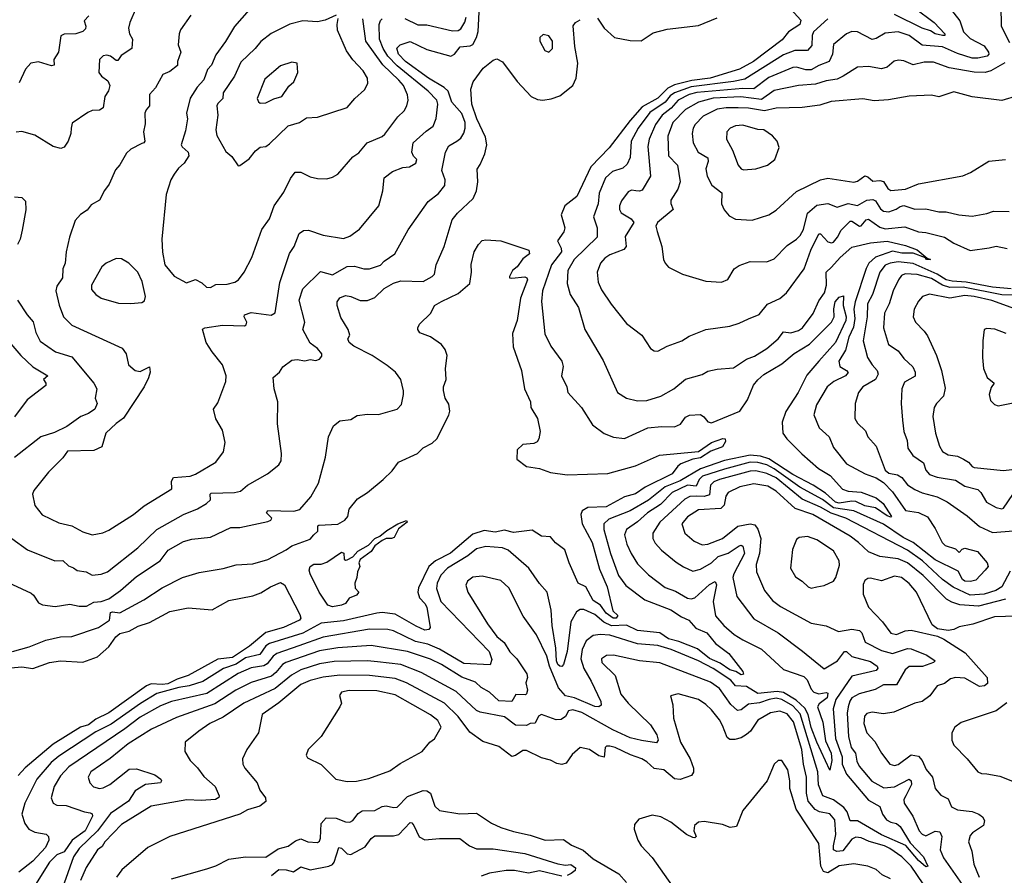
# Model space of a CAD drawing. Extents: x 1552294 to 1694791, y 811929 to 917222.
# Tile 251 of 256: x 1605784 to 1611109, y 885195 to 889821. Entities that reach past the tile are written whole.
import ezdxf

# ---------------------------------------------------------------- set-up
doc = ezdxf.new("R2010")
doc.units = 0

msp = doc.modelspace()

# ---------------------------------------------------------------- linework, layer by layer
at = {"layer": '0CON10XD'}
for points in [[(1609881.2, 889961.2), (1610007.5, 889817.5), (1610002.9, 889795), (1609941.5, 889755), (1609907.7, 889712.3), (1609752.5, 889595), (1609676.9, 889553.1), (1609517.3, 889505), (1609418.5, 889491.5), (1609325, 889467.8), (1609289.2, 889450.8), (1609235, 889396.4), (1609151.1, 889348.9), (1609085.2, 889275), (1608972.1, 889127.9), (1608872.5, 889025), (1608796.4, 888865), (1608731.5, 888815), (1608712, 888765), (1608727.3, 888715), (1608731.2, 888695), (1608726.9, 888673.1), (1608692.9, 888625), (1608711.8, 888585), (1608713.3, 888565), (1608660.6, 888495), (1608611.8, 888355), (1608606.4, 888296.4), (1608623, 888123), (1608655.7, 888055), (1608715.7, 887975), (1608722.2, 887945), (1608713.1, 887895), (1608743.3, 887835), (1608748.6, 887805), (1608822.2, 887725), (1608880.8, 887630.8), (1608945, 887584.4), (1608995, 887563.1), (1609055, 887556.7), (1609181.2, 887615), (1609255, 887622.3), (1609325, 887618.9), (1609356.8, 887633.2), (1609385, 887671.4), (1609407, 887683), (1609465.5, 887685.5), (1609484.5, 887674.5), (1609505, 887646), (1609525, 887641.9), (1609678.5, 887705), (1609719.3, 887765), (1609752.8, 887845), (1609775, 887873.8), (1609808.3, 887901.7), (1609905, 887961), (1609973, 888017), (1610055, 888065.7), (1610173.8, 888185), (1610188.8, 888215), (1610187, 888257), (1610193.3, 888295), (1610215, 888320), (1610238.3, 888328.3), (1610237.7, 888275), (1610254.4, 888215), (1610252.3, 888195), (1610195.8, 888075), (1610105.2, 887975), (1610041.1, 887898.9), (1609994.6, 887805), (1609927, 887703), (1609907.2, 887645), (1609911.1, 887585), (1609932.9, 887555), (1610013.2, 887473.2), (1610104.7, 887395), (1610167.3, 887357.3), (1610233, 887283), (1610265, 887271.1), (1610335, 887266.5), (1610415, 887236.1), (1610453.1, 887205), (1610498.6, 887135), (1610495, 887131.4), (1610475, 887138.5), (1610412.4, 887182.4), (1610355, 887193.1), (1610305, 887215.2), (1610285, 887217.4), (1610215, 887207.1), (1610195, 887212.3), (1610140.9, 887260.9), (1610075, 887304.9), (1609965, 887361.1), (1609835, 887447.3), (1609790.4, 887460.4), (1609735, 887466.3), (1609595, 887438), (1609465, 887392.9), (1609355, 887328.4), (1609275.2, 887295), (1609185, 887223.3), (1609084.6, 887165.4), (1608969.3, 887120.7), (1608943.4, 887095), (1608942.8, 887065), (1608978.4, 886935), (1609023.1, 886815), (1609062.4, 886762.4), (1609165.5, 886685), (1609305, 886630), (1609362.1, 886592.1), (1609403.5, 886573.5), (1609441.3, 886531.3), (1609500, 886505), (1609547.7, 886447.7), (1609619.5, 886395), (1609695, 886297.5), (1609697.4, 886282.6), (1609685, 886279.5), (1609657.3, 886297.3), (1609624.3, 886305), (1609572.1, 886342.1), (1609515, 886367.7), (1609449.8, 886419.8), (1609348.9, 886458.9), (1609292.9, 886472.9), (1609245, 886505.8), (1609125, 886517.7), (1609065, 886546.7), (1608985, 886543.2), (1608943.4, 886563.4), (1608895, 886605.2), (1608835, 886631.8), (1608815, 886631.5), (1608795, 886619.1), (1608765.2, 886564.8), (1608743.8, 886405), (1608724.8, 886335.2), (1608715.6, 886324.4), (1608705, 886325.7), (1608693.6, 886335), (1608686.2, 886355), (1608683.7, 886423.7), (1608664.2, 886545.8), (1608658.5, 886628.5), (1608635.6, 886725), (1608595, 886772), (1608537.1, 886855), (1608425, 886953.1), (1608395, 886965.3), (1608305, 886971.8), (1608255, 886959.6), (1608207.7, 886922.3), (1608096.8, 886855), (1608062, 886818), (1608041.6, 886775), (1608037.8, 886745), (1608061.6, 886675), (1608322.3, 886405), (1608337.7, 886362.3), (1608327.5, 886332.5), (1608185, 886340), (1608055, 886418.1), (1607991.5, 886445), (1607925, 886459.5), (1607805, 886516.9), (1607775, 886523.5), (1607675, 886525.2), (1607425, 886483), (1607294.2, 886435.8)], [(1605742, 887015), (1605826.2, 886955), (1605974.6, 886894.6), (1606016.2, 886896.2), (1606047.9, 886867.9), (1606075, 886858.1), (1606095, 886842.2), (1606143.8, 886835), (1606175, 886816.9), (1606225, 886823.1), (1606258.1, 886835), (1606422.7, 886965), (1606526.1, 887063.9), (1606670, 887145), (1606745, 887176.4), (1606794.3, 887205), (1606815.8, 887225), (1606813.3, 887255), (1606819.1, 887260.9), (1606945.8, 887264.2), (1606978.4, 887271.6), (1607015, 887304.2), (1607123.6, 887366.4), (1607185.5, 887414.5), (1607198, 887435), (1607200, 887475), (1607178.1, 887635), (1607179.2, 887755), (1607159.2, 887825), (1607153.8, 887886.2), (1607188, 887915), (1607206.8, 887943.2), (1607255, 887979.5), (1607285, 887983.6), (1607325, 887976.7), (1607355, 887983.1), (1607385, 887977.9), (1607404.7, 887985.3), (1607417.5, 888002.5), (1607418.5, 888015), (1607395, 888042.5), (1607355, 888072.5), (1607315.7, 888145), (1607325.4, 888185), (1607295.6, 888305), (1607315.7, 888365), (1607410.8, 888459.2), (1607475, 888441.1), (1607555, 888486.1), (1607595, 888487.5), (1607645, 888473.3), (1607675, 888474.6), (1607735, 888492.9), (1607755.7, 888515), (1607812.7, 888555), (1607885.6, 888685), (1607992.3, 888837.7), (1608048.9, 888881.1), (1608083.3, 888925), (1608085.5, 888954.5), (1608067.2, 889005), (1608087.1, 889105), (1608105, 889139.1), (1608147.1, 889165), (1608169.1, 889180.9), (1608185, 889207.1), (1608193.5, 889235), (1608192.7, 889265), (1608175, 889313.1), (1608120.5, 889375), (1608100.2, 889435), (1608078.9, 889455), (1607995.2, 889505), (1607870.2, 889595), (1607833, 889635), (1607823.8, 889666.2), (1607841.2, 889685), (1607895, 889702.7), (1607985, 889659.3), (1608115, 889622.9), (1608134.4, 889635), (1608165.3, 889674.7), (1608220.3, 889679.7), (1608235, 889686.9), (1608255, 889724.4), (1608262.5, 889757.5), (1608271.3, 889895)], [(1606414.3, 889885.7), (1606378.6, 889805), (1606372.9, 889775), (1606377.1, 889745), (1606393.1, 889715), (1606391.1, 889665), (1606332.5, 889627.5), (1606315, 889600), (1606305, 889600), (1606275, 889624), (1606255, 889629.2), (1606234.3, 889625.7), (1606215.8, 889605), (1606212.2, 889535), (1606225.8, 889515), (1606259.9, 889489.9), (1606270.7, 889465), (1606264.6, 889435.4), (1606244.3, 889405), (1606235.8, 889345), (1606215, 889331.1), (1606175, 889329.2), (1606151.7, 889318.3), (1606068.3, 889261.7), (1606061.4, 889235), (1606061.1, 889205), (1606046.4, 889165), (1606025, 889131.4), (1606006.2, 889123.8), (1605964.7, 889134.7), (1605865, 889196.5), (1605795, 889215.5), (1605765, 889212.2)], [(1607065, 889919.2), (1606945.5, 889784.5), (1606897, 889703), (1606845, 889631.2), (1606820.6, 889575), (1606799.1, 889550.9), (1606780.4, 889495), (1606743.3, 889456.7), (1606705, 889396), (1606686.5, 889315), (1606690.6, 889285), (1606680.5, 889219.5), (1606657.9, 889145), (1606662.7, 889132.7), (1606695.2, 889105.2), (1606698.2, 889085), (1606672.9, 889045), (1606642.3, 889017.7), (1606618.5, 888985), (1606601.9, 888955), (1606575.7, 888875), (1606552.2, 888635), (1606555.7, 888564.3), (1606569.2, 888495), (1606618.8, 888435), (1606685, 888397.5), (1606735, 888416.2), (1606768.8, 888398.8), (1606793.9, 888373.9), (1606815, 888372.5)], [(1610796.5, 889906.5), (1610868.2, 889815), (1610887.3, 889755), (1610925, 889719.4), (1610999, 889679), (1611022.9, 889645), (1611025.4, 889635), (1611016.9, 889623.1), (1610965, 889612.1), (1610935, 889612.5), (1610855, 889638), (1610775, 889673.6), (1610665, 889683.2), (1610595, 889735.7), (1610535.3, 889754.7), (1610465, 889748.5), (1610415, 889718.8), (1610395, 889714.6), (1610315, 889755.4), (1610285, 889756.2), (1610255.3, 889744.7)], [(1610623.8, 889885), (1610728.8, 889805), (1610786.5, 889745), (1610786.7, 889735), (1610773.8, 889735), (1610735, 889744.5), (1610709.1, 889760.9), (1610664.5, 889774.5), (1610515, 889848.8)], [(1611090.8, 889895), (1611092.5, 889785), (1611136.7, 889696.8)], [(1605695, 886790), (1605845, 886720.8), (1605859.1, 886709.1), (1605885, 886668.8), (1605907, 886657), (1605975, 886648.5), (1606055, 886660.7), (1606105, 886650.3), (1606145, 886649.7), (1606185, 886671.2), (1606225, 886675.7), (1606265, 886689.6), (1606329.6, 886735), (1606415, 886810.4), (1606543.3, 886895), (1606587.5, 886952.5), (1606669.2, 886999.2), (1606715, 887011.8), (1606815, 887023.6), (1606925, 887075.6), (1606975, 887075.6), (1607125, 887107.5), (1607142, 887115), (1607148.1, 887125), (1607118.6, 887155), (1607125, 887167.3), (1607265.8, 887164.3), (1607298.2, 887171.8), (1607358.9, 887241.1), (1607399.5, 887315), (1607438.1, 887455), (1607453.8, 887565), (1607481.2, 887625), (1607515, 887651.2), (1607575, 887660), (1607608.3, 887681.7), (1607665, 887688.5), (1607725, 887686.7), (1607824.4, 887715.6), (1607849.1, 887740.9), (1607858.9, 887795), (1607859.5, 887815), (1607844.4, 887875), (1607816.9, 887915), (1607770.8, 887950.8), (1607690.8, 888005), (1607590, 888055), (1607566, 888075), (1607559.2, 888095), (1607568.6, 888115), (1607560, 888145), (1607520.1, 888210.1), (1607500.4, 888275), (1607500, 888295), (1607515, 888317.3), (1607545, 888329.6), (1607575, 888324.6), (1607625, 888301.8), (1607665, 888302.8), (1607705, 888319.4), (1607755, 888368.2), (1607805, 888396.8), (1607845, 888408.8), (1607965, 888405.6), (1608015, 888432), (1608027.5, 888445), (1608035.6, 888495), (1608079.6, 888595), (1608122, 888738), (1608151.6, 888775), (1608236.9, 888855), (1608253.9, 888895), (1608261.5, 888945), (1608257.8, 889012.2), (1608275, 889037.5), (1608298.5, 889095), (1608309.3, 889145), (1608302.2, 889185), (1608255.2, 889285), (1608229.4, 889365), (1608224.1, 889445), (1608236.5, 889485), (1608291, 889559), (1608345, 889602.1), (1608365, 889609.6), (1608395, 889593.5), (1608475, 889486.7), (1608550.6, 889405), (1608585, 889389.6), (1608613.6, 889386.4), (1608657.8, 889392.2), (1608705, 889410), (1608774.4, 889465), (1608792.5, 889505), (1608802.5, 889585), (1608786.4, 889676.4), (1608777.9, 889787.9), (1608789.1, 889805), (1608815, 889820.9)], [(1606158, 889842), (1606132.5, 889815), (1606141.9, 889785), (1606139.3, 889770.7), (1606125, 889757.5), (1606086.7, 889745), (1606025, 889741.9), (1606007, 889733), (1605994.2, 889645), (1605968.8, 889605), (1605970, 889575), (1605955, 889572), (1605885, 889592.9), (1605844.4, 889585.6), (1605815.8, 889554.2), (1605780.3, 889479.7)], [(1606710, 889845), (1606653.6, 889766.4), (1606645.6, 889745), (1606640.8, 889685), (1606654.5, 889645), (1606637.3, 889595), (1606636.9, 889573.1), (1606595, 889540.9), (1606557.1, 889525), (1606518, 889452), (1606485, 889416.2), (1606485.8, 889355), (1606467.2, 889332.8), (1606461.1, 889315), (1606462.5, 889257.5), (1606452.7, 889215), (1606460.6, 889165), (1606455.4, 889154.6), (1606445, 889151.1), (1606385, 889121.1), (1606360.5, 889099.5), (1606325, 889036.7), (1606301.7, 889008.3), (1606268.3, 888931.7), (1606241.9, 888898.1), (1606215, 888846), (1606170.9, 888819.1), (1606148.3, 888791.7), (1606113.2, 888766.8), (1606084, 888735), (1606053.5, 888645), (1606034.5, 888565), (1606028.9, 888505), (1606016.3, 888473.7), (1606014.5, 888425), (1605985, 888380.8), (1605980, 888355), (1605997.6, 888277.6), (1606020.5, 888215), (1606065, 888168.6), (1606338.8, 888045), (1606358.8, 888015), (1606372, 887955), (1606408, 887925), (1606435, 887918.5), (1606485, 887943.3), (1606488.9, 887915), (1606480.6, 887885), (1606456.5, 887835), (1606345, 887667.1), (1606305, 887638.2), (1606250.4, 887585), (1606227.9, 887512.1), (1606185, 887492.1), (1606042.5, 887487.5), (1606017.7, 887452.3), (1605938.9, 887375), (1605860, 887275), (1605853.1, 887255), (1605865, 887193.8), (1605905, 887144.4), (1605995, 887100.5), (1606065, 887084.4), (1606125, 887052.2), (1606175, 887035.6), (1606234.1, 887045.9), (1606265, 887060.8), (1606398.6, 887145), (1606456.8, 887193.2), (1606606.9, 887285), (1606604.7, 887325), (1606615.2, 887344.8), (1606705, 887352.4), (1606735, 887364.5), (1606845, 887429.4), (1606885.7, 887485), (1606894.4, 887535), (1606881.2, 887601.2), (1606845, 887663.3), (1606832, 887715), (1606855, 887750), (1606897.8, 887865), (1606900, 887895), (1606880.8, 887955), (1606823.8, 888025), (1606792.2, 888075), (1606772.5, 888147.5), (1606785, 888155.7), (1606880.4, 888169.6), (1607000, 888165), (1607008.6, 888171.4), (1607012.2, 888185), (1606998, 888215), (1607000, 888225), (1607035, 888237.7), (1607143.8, 888223.8), (1607164.6, 888235.4), (1607190.9, 888399.1), (1607243.7, 888556.3), (1607267.7, 888595), (1607295.5, 888664.5), (1607319.1, 888680.9), (1607345, 888682.2), (1607425, 888655.6), (1607535, 888637.5), (1607569.8, 888650.2), (1607622.4, 888687.6), (1607725.7, 888815), (1607747.5, 888895), (1607755.6, 888965), (1607799.4, 889000.6), (1607855, 889021.3), (1607891.2, 889025), (1607925.6, 889045), (1607931.4, 889065), (1607913.5, 889083.5), (1607905.3, 889105), (1607911.5, 889155), (1607981.2, 889218.8), (1608019.7, 889245), (1608036, 889286), (1608044.8, 889365), (1608039.7, 889385), (1607993.6, 889435), (1607825, 889571.6), (1607775, 889623.6), (1607749.7, 889665), (1607729.2, 889715), (1607728.6, 889795), (1607735, 889816.7), (1607745, 889826)], [(1606815, 888372.5), (1606845, 888390), (1606905, 888390.6), (1606948, 888402), (1606967.5, 888415), (1606998.6, 888455), (1607040, 888535), (1607094.1, 888685.9), (1607134.4, 888745), (1607160, 888815), (1607212.3, 888887.7), (1607247.5, 888962.5), (1607274.3, 888995.7), (1607305, 888995.8), (1607355, 888970.8), (1607395, 888962), (1607445, 888960), (1607475, 888968.8), (1607505, 888986), (1607585, 889078.8), (1607618.7, 889101.3), (1607663.8, 889155), (1607745, 889188.6), (1607758.8, 889201.2), (1607829.5, 889295), (1607862.3, 889327.7), (1607877.9, 889355), (1607884.6, 889385), (1607880.8, 889415), (1607859.7, 889465), (1607835, 889493.2), (1607747, 889577), (1607655.9, 889705), (1607640.4, 889825)], [(1607495, 889846), (1607435, 889818.1), (1607395, 889809.5), (1607315, 889815.4), (1607245, 889797.3), (1607143.6, 889746.4), (1607087.9, 889702.1), (1607057.3, 889665), (1606979.2, 889590.8), (1606944.7, 889515), (1606884.6, 889425), (1606882.5, 889395), (1606855, 889367.8), (1606850.7, 889355), (1606855.3, 889304.7), (1606844.1, 889225.9), (1606849.6, 889195), (1606898.9, 889108.9), (1606931.1, 889081.1), (1606965, 889030)], [(1606965, 889030), (1606975, 889032.5), (1607025, 889069.2), (1607058.8, 889111.2), (1607085, 889132.2), (1607115, 889136), (1607135, 889148.8), (1607235, 889247.3), (1607296.7, 889265), (1607335, 889290), (1607395, 889293.3), (1607554.4, 889345.6), (1607595.4, 889394.6), (1607648.5, 889441.5), (1607666.9, 889475), (1607664.3, 889505), (1607641.4, 889545), (1607585, 889604.3), (1607551.9, 889651.9), (1607502.5, 889765), (1607500.5, 889795), (1607506.7, 889826.7)], [(1607866.6, 889826.6), (1607937.6, 889792.4), (1607985, 889793.1), (1608125, 889761), (1608155, 889762), (1608168.8, 889771.2), (1608192, 889808), (1608199.1, 889835)], [(1610154.7, 889825), (1610077.2, 889755), (1610069.4, 889735), (1610067.9, 889682.1), (1610045.3, 889654.7), (1609976.2, 889655), (1609915, 889630.7), (1609705, 889498.9), (1609644.1, 889485.9), (1609415, 889457.4), (1609325, 889426.2), (1609300.8, 889409.2), (1609274.5, 889375), (1609191, 889319), (1609129.4, 889235), (1609091.6, 889165), (1609085.8, 889075), (1609069.8, 889040.2), (1609045, 889018.9), (1608989, 889001), (1608952.8, 888965), (1608917.4, 888882.6), (1608911.7, 888825), (1608887.1, 888755), (1608907.1, 888695), (1608906.7, 888645), (1608782.7, 888525), (1608748.2, 888465), (1608744.7, 888394.7), (1608760.9, 888335), (1608805.6, 888265), (1608840.8, 888145), (1608938.6, 887978.6), (1609016, 887805), (1609065, 887774.4), (1609125, 887759.5), (1609175, 887762.7), (1609252, 887785), (1609321.9, 887825), (1609385, 887876.7), (1609475, 887903.3), (1609505, 887920), (1609555, 887931.5), (1609645, 887939.1), (1609714.4, 887985.6), (1609758.2, 888001.8), (1609825, 888042.3), (1609885, 888094.5), (1609915, 888132.5), (1609955, 888128.5), (1609995, 888139.6), (1610017.5, 888155), (1610075, 888232.2), (1610105, 888301.4), (1610135.7, 888345), (1610147, 888385), (1610144.6, 888455), (1610175, 888482.7), (1610220.3, 888535), (1610285, 888591.5), (1610385, 888615.3), (1610475, 888623.3), (1610575, 888600.6), (1610636.7, 888576.7), (1610690.7, 888530.7), (1610710, 888525), (1610687.5, 888525), (1610682.5, 888532.5), (1610615, 888557.8), (1610555, 888558), (1610505, 888568.7), (1610412.6, 888537.4), (1610376.5, 888505), (1610361.2, 888475), (1610302.1, 888295), (1610295.1, 888255), (1610300.1, 888205), (1610292.4, 888157.6), (1610268.4, 888105), (1610250.6, 888035), (1610213.8, 887975), (1610219.1, 887945), (1610256, 887925), (1610265, 887914), (1610249.2, 887895), (1610187.1, 887865), (1610151.2, 887835), (1610092.2, 887737.8), (1610079.5, 887685), (1610106.9, 887615), (1610161.5, 887565), (1610185, 887507.5), (1610255, 887418.9), (1610356.7, 887365), (1610415, 887343.2), (1610455, 887318.4), (1610505, 887268.2), (1610575, 887168), (1610645, 887155.9), (1610692.6, 887132.6), (1610735, 887069.2), (1610773.2, 886995), (1610788.4, 886978.4), (1610845, 886960.8), (1610865, 886939.4), (1610881.1, 886958.9), (1610895, 886963.6), (1610963.1, 886945), (1611015.6, 886885), (1611021.5, 886865), (1611004.8, 886845.2), (1610955, 886791.3), (1610926.6, 886783.4), (1610895, 886785.1), (1610881.9, 886795), (1610858.5, 886838.5), (1610735, 886900.9), (1610616.1, 886995), (1610561, 887021), (1610455, 887093.4), (1610295, 887166.2), (1610185, 887181.1), (1610125, 887227), (1610003.4, 887293.4), (1609865, 887393.2), (1609825, 887414.3), (1609775, 887427.3), (1609735, 887427.9), (1609595, 887390.1), (1609476.7, 887353.3), (1609458.4, 887335), (1609441.5, 887298.5), (1609395, 887303.8), (1609312.6, 887265), (1609249.4, 887200.6), (1609179.4, 887155), (1609125, 887105.8), (1609065.5, 887065), (1609054.7, 887035), (1609067.8, 886985), (1609090.3, 886935), (1609125, 886879.5), (1609185, 886820), (1609275, 886750.8), (1609330.3, 886730.3), (1609395, 886692.5), (1609415, 886688.9), (1609435, 886695.3), (1609515, 886767.5), (1609545, 886783.1), (1609552, 886765), (1609534.3, 886675), (1609547.3, 886597.3), (1609591.9, 886545), (1609647.4, 886497.4), (1609695, 886467.3), (1609795, 886418.2), (1609915, 886307.7), (1610025, 886270), (1610042.2, 886252.2), (1610065, 886200.5), (1610079.1, 886185), (1610105, 886176.7), (1610145, 886182.7), (1610155, 886178.8), (1610151.6, 886155), (1610107.4, 886122.6), (1610099.1, 886105), (1610127.1, 886022.9), (1610141.5, 885921.5), (1610172.1, 885855), (1610176.1, 885815), (1610165, 885762.9), (1610095, 885915.3), (1610065, 885993.8), (1610047.4, 886065), (1610029.3, 886099.3), (1609982.5, 886142.5), (1609915, 886182.5), (1609881.2, 886188.8), (1609775, 886177), (1609715, 886216.2), (1609655, 886219.8), (1609629.4, 886249.4), (1609535, 886313.8), (1609455, 886353.8), (1609307.5, 886415), (1609235, 886437.9), (1609125, 886445.6), (1608975, 886492.4), (1608922.6, 886497.4), (1608885, 886491.5), (1608846.6, 886463.4), (1608825.8, 886415), (1608818.7, 886365), (1608835, 886312.2), (1608874.6, 886245), (1608927.1, 886135), (1608928.9, 886115), (1608915, 886105.4), (1608895, 886108), (1608785, 886153.8), (1608736.1, 886166.1), (1608698.2, 886208.2), (1608648.3, 886325), (1608635, 886380), (1608579.6, 886495), (1608506.5, 886596.5), (1608428.3, 886748.3), (1608385, 886789.5), (1608285, 886812.4), (1608235, 886806.5), (1608206, 886785), (1608197.1, 886762.9), (1608207.3, 886725), (1608313.5, 886555), (1608365, 886486.7), (1608403.6, 886453.6), (1608435, 886402.9), (1608472.9, 886365), (1608525.9, 886285), (1608530.6, 886265), (1608520.7, 886235), (1608529.2, 886195)], [(1608908.8, 889828.8), (1608945, 889774.4), (1609001.2, 889725), (1609085, 889708.9), (1609144.1, 889705.9), (1609209.4, 889750.6), (1609285, 889769.3), (1609455, 889790), (1609555, 889831.5)], [(1608645, 889644.4), (1608665.7, 889665), (1608665.4, 889705), (1608645, 889734.4), (1608615, 889740.4), (1608597.3, 889725), (1608596.8, 889705), (1608623.5, 889655), (1608645, 889644.4)], [(1610255.3, 889744.7), (1610185, 889687.5), (1610179.7, 889635), (1610161.8, 889595), (1610105, 889573.5), (1610065, 889549.8), (1610035, 889549.8), (1609985, 889564.3), (1609965, 889562.7), (1609835, 889509), (1609755, 889446.2), (1609695, 889448.2), (1609445, 889428.1), (1609405, 889415.8), (1609344.6, 889385.4), (1609306.7, 889343.3), (1609259, 889305), (1609221.7, 889255), (1609187.7, 889175), (1609180, 889135), (1609196.2, 888975), (1609150.8, 888899.2), (1609136.3, 888893.7), (1609115.9, 888895.9), (1609091.7, 888898.3), (1609075, 888890.8), (1609038.5, 888841.5), (1609026.9, 888815), (1609026.9, 888795), (1609036.7, 888776.7), (1609090, 888745), (1609104.5, 888725), (1609058.9, 888648.9), (1609064.4, 888595), (1609050.8, 888579.2), (1608975, 888550.3), (1608947.6, 888532.4), (1608924.1, 888505), (1608907.1, 888455), (1608912.6, 888402.6), (1608929.5, 888359.5), (1608982.1, 888282.1), (1609065, 888177.5), (1609148, 888115), (1609195, 888043.8), (1609215, 888031.2), (1609235, 888028), (1609285, 888055.8), (1609365, 888084.4), (1609405, 888109.4), (1609495, 888146.5), (1609625, 888164.4), (1609675, 888180), (1609725, 888204.4), (1609782.5, 888227.5), (1609827.5, 888282.5), (1609895, 888313.5), (1609930, 888345), (1610025.8, 888474.2), (1610062.7, 888575), (1610105, 888663.8), (1610115, 888662.5), (1610155, 888620), (1610175, 888614.7), (1610185, 888618.2), (1610207.4, 888645), (1610226.9, 888683.1), (1610275, 888730.8), (1610285, 888730.7), (1610325, 888705.3), (1610335, 888706.9), (1610360.9, 888739.1), (1610375, 888742.5), (1610435, 888698.5), (1610465, 888689.6), (1610570.8, 888700.7), (1610643.9, 888673.9), (1610685, 888670), (1610784.8, 888644.8), (1610835, 888612.1), (1610925, 888572.3), (1611027.4, 888587.4), (1611065, 888596.1), (1611125, 888583.9)], [(1611112.3, 889587.7), (1611035.2, 889544.8), (1611005, 889535.2), (1610945, 889536.6), (1610811, 889561), (1610725, 889590.5), (1610675, 889591.6), (1610615, 889577.1), (1610565, 889599.2), (1610537.2, 889602.8), (1610513.3, 889596.7), (1610475, 889563.8), (1610445, 889554.6), (1610375, 889567.5), (1610315, 889563.5), (1610237.5, 889515), (1610205, 889499.2), (1610145, 889490.7), (1610088.1, 889471.9), (1609995.3, 889464.7), (1609865, 889438), (1609795, 889389.7), (1609684.2, 889404.2), (1609535, 889396.4), (1609455, 889375.5), (1609385, 889336.2), (1609315.3, 889265), (1609288.6, 889191.4), (1609293.4, 889085), (1609342.1, 889035), (1609355.5, 888945), (1609343.1, 888905), (1609305.5, 888845), (1609305, 888827.5), (1609317.3, 888795), (1609232.5, 888725), (1609224.5, 888705), (1609230.6, 888675), (1609256.5, 888595), (1609265.8, 888525), (1609274.2, 888504.2), (1609292.7, 888482.7), (1609367.5, 888445), (1609495, 888407.5), (1609578.8, 888401.2), (1609614.2, 888415.8), (1609647, 888473), (1609675, 888491.4), (1609735, 888514.4), (1609825, 888511.4), (1609865, 888528.6), (1609935, 888599.4), (1609985, 888633.6), (1610005, 888654.5), (1610023.1, 888686.9), (1610044.8, 888775.2), (1610095, 888818.4), (1610155, 888826.9), (1610205, 888807.5), (1610265, 888827), (1610315, 888815.7), (1610365, 888845.3), (1610398.4, 888848.4), (1610411.9, 888841.9), (1610438.8, 888798.8), (1610455, 888786.4), (1610485, 888781.3), (1610524.2, 888795.8), (1610545, 888810.7), (1610565, 888815.7), (1610624, 888796), (1610685, 888798.7), (1610755, 888781.2), (1610795, 888782.1), (1610862.5, 888765), (1610935, 888758.9), (1611015, 888772.2), (1611050, 888785), (1611135, 888784.4)], [(1607085, 889369.2), (1607115, 889370.8), (1607157.8, 889392.2), (1607201.1, 889405), (1607238.7, 889461.3), (1607266, 889484), (1607288.6, 889535), (1607283.8, 889585), (1607255, 889590.6), (1607195, 889570.6), (1607110.3, 889499.7), (1607068.6, 889395), (1607075, 889376.7), (1607085, 889369.2)], [(1611265, 889434.3), (1611095, 889383.3), (1610935.6, 889404.4), (1610835, 889430.7), (1610755, 889403.5), (1610715, 889412.5), (1610595, 889407.1), (1610482.6, 889387.4), (1610405, 889381.6), (1610343.8, 889393.8), (1610172.3, 889377.7), (1610110.7, 889359.3), (1610015, 889346.8), (1609875, 889343.1), (1609812.6, 889327.4), (1609725, 889342.7), (1609670, 889345), (1609605, 889345.2), (1609555, 889336.7), (1609480.4, 889299.6), (1609436.2, 889255), (1609425.4, 889235), (1609420, 889205), (1609426.2, 889155), (1609453.6, 889105), (1609504.7, 889074.7), (1609507.8, 889055), (1609494, 889015), (1609500.9, 888975), (1609526.6, 888926.6), (1609581.2, 888885), (1609579.2, 888825), (1609593, 888793), (1609620.6, 888760.6), (1609655, 888742.5), (1609745, 888737.1), (1609835, 888765.6), (1609875, 888791.4), (1609985, 888892.2), (1610115.4, 888954.6), (1610155, 888963.5), (1610295, 888943.1), (1610315, 888948.2), (1610355, 888976.1), (1610371, 888971), (1610397.9, 888947.9), (1610435, 888951.3), (1610455, 888946.9), (1610478.3, 888908.3), (1610495, 888897.3), (1610575, 888903.8), (1610645, 888933.8), (1610885, 888976.7), (1610926, 888994), (1611025, 889056.4), (1611115, 889065.6)], [(1609698.9, 889008.9), (1609765, 889014.8), (1609828.9, 889035), (1609868.1, 889065), (1609890.7, 889129.3), (1609881.2, 889165), (1609855, 889192.5), (1609807.5, 889225), (1609775, 889227.8), (1609695, 889250.8), (1609655, 889246.2), (1609625.8, 889235), (1609607.8, 889215), (1609605.6, 889175), (1609638.5, 889115), (1609669.4, 889035), (1609685.4, 889015.4), (1609698.9, 889008.9)], [(1605755, 888864), (1605795, 888858.8), (1605815, 888840), (1605816.6, 888793.4), (1605797.8, 888682.2), (1605785.8, 888634.2), (1605771.4, 888605)], [(1605745, 886404.3), (1605835, 886429.5), (1605925, 886466.7), (1606005, 886484.4), (1606065.5, 886485.5), (1606210.5, 886535), (1606268.8, 886575), (1606275.5, 886615), (1606285, 886619.1), (1606326.2, 886613.8), (1606455.7, 886684.3), (1606555, 886749.1), (1606665, 886805.6), (1606755, 886831.5), (1606885, 886853.5), (1606955, 886873.6), (1607045, 886878.5), (1607125, 886902.5), (1607225, 886954.5), (1607255, 886976.7), (1607355, 887012.8), (1607374.6, 887035), (1607396.2, 887055), (1607396.2, 887083.8), (1607402.3, 887087.7), (1607505, 887094.2), (1607542.9, 887115), (1607559.2, 887135), (1607566.4, 887173.6), (1607610.3, 887229.7), (1607665, 887263.8), (1607750, 887335), (1607797.7, 887382.3), (1607831.7, 887428.3), (1607935, 887476), (1607965, 887505.8), (1608015, 887530.8), (1608039.2, 887555), (1608105, 887682.5), (1608109.2, 887705), (1608105, 887742.5), (1608084, 887775), (1608075.9, 887815.9), (1608075.8, 887835), (1608090.8, 887875), (1608087.5, 887935), (1608096.4, 888005), (1608085, 888037.5), (1608065, 888065.5), (1608005, 888106.5), (1607948.6, 888128.6), (1607936.2, 888145), (1607936.2, 888155), (1607946.2, 888175), (1608008, 888235), (1608027.5, 888275), (1608065, 888297.1), (1608155, 888340.8), (1608218.5, 888395), (1608227.7, 888455), (1608225, 888497.5), (1608241.9, 888565), (1608264.3, 888605), (1608285, 888627.4), (1608305, 888631.5), (1608385.1, 888625.1), (1608538.2, 888575), (1608540.9, 888555), (1608505, 888527.1), (1608475, 888485.4), (1608449.5, 888465), (1608432, 888432), (1608432.5, 888425), (1608445, 888422.9), (1608515, 888430.4), (1608526, 888426), (1608530, 888415), (1608492.4, 888315), (1608474.7, 888195.3), (1608448.8, 888125), (1608452.4, 888052.4), (1608498.2, 887925), (1608514.7, 887824.7), (1608545.5, 887755), (1608548.9, 887725), (1608584.2, 887665), (1608599.2, 887595), (1608591.2, 887555), (1608581.7, 887538.3), (1608565, 887528.8), (1608505, 887524.3), (1608474.5, 887495), (1608472.9, 887445), (1608525, 887405.6), (1608595, 887394.4), (1608655, 887373.1), (1608745, 887360.6), (1608965, 887367.7), (1609115, 887408.2), (1609244.1, 887465.9), (1609455, 887487.1), (1609526, 887535), (1609586.4, 887556.4), (1609598.8, 887555), (1609600.5, 887540.5), (1609585, 887511.9), (1609522.1, 887487.9), (1609465, 887451.9), (1609425, 887444), (1609360.1, 887419.9), (1609342.7, 887407.3), (1609312.2, 887365), (1609167.1, 887292.9), (1609115, 887257.7), (1609055, 887241.8), (1608955, 887187.7), (1608857.1, 887182.9), (1608825.3, 887165), (1608819.4, 887145), (1608825.9, 887095), (1608879.8, 886995), (1608920, 886850), (1608961.2, 886755), (1608991.4, 886625), (1609019.3, 886599.3), (1609009.2, 886585), (1608993.3, 886585), (1608955, 886611.9), (1608924.7, 886655), (1608885, 886681.2), (1608845, 886755.4), (1608804, 886775), (1608754.7, 886885), (1608731.8, 886955), (1608682, 886992), (1608655, 887024.5), (1608605, 887027.8), (1608555, 887061.2), (1608455, 887047.8), (1608405, 887060.4), (1608355, 887050.5), (1608295, 887058.6), (1608235, 887040.2), (1608114.1, 886935.9), (1608033.3, 886895), (1607996.9, 886865), (1607940.9, 886749.1), (1607937, 886725), (1607945.2, 886695.2), (1607975.2, 886665), (1607986.2, 886645), (1608004, 886535), (1607996.7, 886523.3), (1607975, 886520), (1607928.8, 886541.2), (1607815, 886606.4), (1607745, 886615.2), (1607715, 886613), (1607535, 886571.4), (1607415, 886558.3), (1607315, 886504.1), (1607135, 886448.5), (1607114.8, 886435), (1607081.8, 886388.2), (1607005, 886370.8), (1606955, 886336.8), (1606886.2, 886313.8), (1606775, 886243), (1606700.9, 886219.1), (1606645, 886210.7), (1606525, 886178.1), (1606436.8, 886123.2), (1606277.7, 886012.3), (1606195, 885970), (1605995, 885839.3), (1605954.6, 885805.4), (1605875.7, 885714.3), (1605810.8, 885585), (1605795.3, 885525), (1605812.4, 885475), (1605832.8, 885445), (1605865, 885427.3), (1605927.3, 885417.3), (1605938.9, 885405), (1605940.9, 885385), (1605922.5, 885345), (1605855, 885270.8), (1605778.8, 885211.2)], [(1606384.3, 888285.7), (1606445, 888291.2), (1606458.6, 888301.4), (1606464, 888325), (1606446, 888405), (1606422.9, 888455), (1606374.5, 888504.5), (1606335, 888527.5), (1606305, 888529.2), (1606251.2, 888505), (1606228.8, 888485), (1606172.9, 888385), (1606172.4, 888362.4), (1606195.4, 888335.4), (1606225, 888315.7), (1606317.9, 888287.9), (1606384.3, 888285.7)], [(1611145, 888365.8), (1611044.7, 888375.3), (1610902.2, 888402.2), (1610827, 888407), (1610795.2, 888414.8), (1610745.7, 888445.7), (1610615, 888503.4), (1610535, 888511.1), (1610490.6, 888505), (1610465, 888492.9), (1610435.3, 888455), (1610395.3, 888335), (1610368.1, 888285), (1610367, 888215), (1610346.2, 888085), (1610368.1, 887995), (1610394, 887954), (1610421.2, 887925), (1610427.3, 887905), (1610411.9, 887875), (1610344.4, 887835), (1610319.4, 887805), (1610302.9, 887745), (1610300.6, 887665), (1610315, 887639.2), (1610358.3, 887598.3), (1610371.4, 887565), (1610415.2, 887515.2), (1610463.6, 887385), (1610485, 887368.8), (1610530.6, 887360.6), (1610555, 887346.5), (1610585, 887305.9), (1610625, 887280.2), (1610665, 887262.3), (1610745, 887241.8), (1610800.6, 887215), (1610907.7, 887137.7), (1610975, 887080.4), (1611045, 887047.9), (1611157.9, 887057.9)], [(1611195, 888330.6), (1611095, 888332.6), (1610885.5, 888374.5), (1610815, 888373.7), (1610774.8, 888384.8), (1610715, 888422.3), (1610637.2, 888442.8), (1610572.4, 888447.6), (1610552.7, 888437.3), (1610536.7, 888415), (1610506.9, 888355), (1610485.2, 888285), (1610461.6, 888235), (1610455.2, 888155.2), (1610483.1, 888065), (1610535, 888030.6), (1610565, 887989.5), (1610614.7, 887944.7), (1610626, 887916), (1610625.9, 887894.1), (1610569.6, 887860.4), (1610554.8, 887825), (1610550.2, 887745), (1610557.3, 887655), (1610564.7, 887595), (1610583.8, 887545), (1610587.5, 887505), (1610614.8, 887464.8), (1610672.5, 887425), (1610683.8, 887385), (1610705, 887362), (1610745, 887347.4), (1610845, 887330.5), (1610895, 887298.8), (1610965, 887280.8), (1610981.5, 887265), (1611011.8, 887211.8), (1611064.1, 887184.1), (1611095, 887175.4), (1611105, 887179.1), (1611155, 887252.9)], [(1611165, 888257.5), (1611042.1, 888302.1), (1610944.9, 888325.1), (1610895, 888328.9), (1610815, 888316.1), (1610705, 888336.8), (1610667.1, 888325), (1610645, 888299.2), (1610620.6, 888255), (1610615.6, 888215), (1610628.9, 888185), (1610675, 888137.1), (1610692.5, 888112.5), (1610742.7, 888005), (1610769.6, 887925), (1610788.9, 887828.9), (1610780.6, 887785), (1610741.4, 887745), (1610730, 887725), (1610722.7, 887675), (1610736.5, 887585), (1610758.5, 887515), (1610775, 887487.1), (1610805, 887468.4), (1610855, 887461.2), (1610888, 887445), (1610915, 887429.2), (1610934.2, 887405), (1610945, 887400.6), (1611105, 887383.8), (1611195, 887394.8)], [(1605771.4, 888305), (1605824.7, 888224.7), (1605857.5, 888187.5), (1605870.3, 888130.3), (1605895, 888082.5), (1605977.5, 888025), (1606065, 887998.1), (1606185.4, 887855.4), (1606200.5, 887825), (1606191.9, 887775), (1606202, 887745), (1606190, 887715), (1606155, 887691.5)], [(1605671.8, 888141.8), (1605789.5, 888005), (1605854.8, 887944.8), (1605935.7, 887895), (1605913.3, 887875), (1605926, 887856), (1605925, 887842.5), (1605824.6, 887765.4), (1605755, 887674.3)], [(1611118.8, 888125), (1611057.4, 888147.4), (1611015, 888151.4), (1611000, 888145), (1610992.2, 888085), (1610990.6, 887995), (1610997.1, 887935), (1611016.7, 887886.7), (1611053.8, 887855), (1611038.3, 887831.7), (1611027.1, 887795), (1611035, 887761.2), (1611055, 887740.8), (1611075, 887734), (1611165, 887750.8)], [(1606155, 887691.5), (1606114, 887675), (1606038.9, 887621.1), (1605971.5, 887588.5), (1605898, 887565), (1605755.4, 887454.6)], [(1611141.2, 886838.8), (1611095, 886753.8), (1611062.9, 886735), (1610999.2, 886715), (1610925, 886709.3), (1610831.9, 886751.9), (1610774.8, 886795), (1610666.8, 886895), (1610585, 886953.3), (1610252, 887125), (1610172, 887152), (1610115, 887185.4), (1610015, 887228.6), (1609875, 887344.6), (1609825, 887367.8), (1609765, 887381.6), (1609735, 887380.7), (1609568.5, 887335), (1609538.6, 887321.4), (1609519.5, 887305), (1609515, 887252.7), (1609485, 887243.7), (1609443.3, 887245), (1609407.4, 887242.6), (1609380.7, 887229.3), (1609245.8, 887104.2), (1609208.5, 887045), (1609207.3, 887015), (1609219.9, 886989.9), (1609255, 886953.5), (1609335, 886888.5), (1609372.9, 886862.9), (1609425, 886839.1), (1609465, 886850.3), (1609525.4, 886884.6), (1609561.3, 886918.7), (1609615, 886936.5), (1609675, 886976), (1609685, 886980), (1609694.7, 886974.7), (1609704.2, 886935), (1609646.4, 886825), (1609641.2, 886805), (1609661.5, 886701.5), (1609755, 886581.8), (1609885.7, 886505.7), (1610016.8, 886406.8), (1610135, 886311.4), (1610206.3, 886355), (1610245, 886404.6), (1610255, 886405.4), (1610285, 886377.6), (1610385, 886350.9), (1610420.6, 886325), (1610424.4, 886315), (1610415, 886301.5), (1610285, 886271.8), (1610196.8, 886145), (1610183, 886095), (1610195.5, 885935), (1610231.9, 885835), (1610231.4, 885795), (1610255, 885741.6), (1610375, 885601.1), (1610435, 885567.1), (1610450.3, 885525), (1610472, 885495), (1610495, 885481.6), (1610525, 885474.2), (1610545, 885458.4), (1610600.5, 885370.5), (1610672.1, 885295), (1610694.3, 885245), (1610685, 885240), (1610645.3, 885275), (1610576.2, 885356.2), (1610444.4, 885414.4), (1610315, 885489.9), (1610275, 885489.1), (1610258.9, 885538.9), (1610241.7, 885561.7), (1610185, 885602.4), (1610128, 885625), (1610103.9, 885683.9), (1610101.1, 885755), (1610005, 886067.6), (1609965, 886111.5), (1609905, 886145.6), (1609875, 886151.9), (1609836.2, 886145), (1609785, 886126.7), (1609725, 886120.6), (1609685, 886088.7), (1609665, 886086.1), (1609628.9, 886118.9), (1609568.2, 886205), (1609519.5, 886239.5), (1609245, 886343.6), (1609135, 886354.8), (1608995, 886385.3), (1608957.4, 886382.6), (1608930.9, 886365), (1608931.8, 886345), (1609004.6, 886275), (1609034.7, 886175), (1609075, 886125.4), (1609195, 886008.2), (1609230, 885955), (1609236.7, 885925), (1609228.1, 885911.9), (1609146.7, 885923.3), (1609085, 885937.7), (1608991.9, 885981.9), (1608823.3, 886075), (1608775, 886090), (1608751.4, 886085), (1608736.1, 886053.9), (1608712.5, 886037.5), (1608685, 886035.4), (1608605, 886063.8), (1608590, 886055), (1608571.7, 886018.3), (1608545, 886016.5), (1608524.6, 886005.4), (1608465, 886007.3), (1608405, 886051.3), (1608275, 886077.5), (1608255, 886086.6), (1608145, 886189.5), (1607955, 886291.4), (1607845, 886334), (1607719.3, 886349.3), (1607665, 886353.6), (1607485, 886350.2), (1607405, 886338), (1607304.3, 886305.7), (1607253.3, 886276.7), (1607165, 886204.8), (1606996.2, 886125), (1606885, 886050.6), (1606812.2, 886015), (1606751.9, 885975), (1606678, 885915), (1606676, 885865), (1606705, 885816.2), (1606746.2, 885776.2), (1606779.3, 885729.3), (1606841.1, 885675), (1606862.9, 885625), (1606861.4, 885615), (1606842.5, 885605), (1606765, 885599.1), (1606686.8, 885603.2), (1606495, 885569.5), (1606335, 885470.4), (1606245, 885376.2), (1606229, 885351), (1606205, 885331.8), (1606142.5, 885237.5), (1606113.2, 885166.8)], [(1611115, 886687.5), (1610970.1, 886649.9), (1610867.7, 886657.7), (1610825, 886671.1), (1610797, 886687), (1610669.8, 886815), (1610585, 886885.2), (1610535, 886906), (1610435, 886918), (1610375, 886942.9), (1610321.1, 886995), (1610275, 887028.1), (1610072.9, 887145), (1609977.3, 887177.3), (1609875, 887272.6), (1609830.7, 887299.3), (1609755, 887311.3), (1609678.9, 887295), (1609615, 887264.5), (1609603.5, 887245), (1609593.3, 887196.7), (1609575, 887178.1), (1609455, 887170.2), (1609395, 887133.2), (1609364.6, 887095), (1609381.8, 887045), (1609431.5, 887001.5), (1609475, 886980.8), (1609505, 886984.7), (1609585, 887015.3), (1609667.2, 887082.8), (1609735, 887094.3), (1609759.2, 887089.2), (1609776.1, 887066.1), (1609791.6, 887015), (1609785.2, 886935), (1609767.1, 886875), (1609767.7, 886835), (1609812.3, 886735), (1609855, 886680.5), (1609897.6, 886647.6), (1610065, 886557.9), (1610144.5, 886544.5), (1610212.7, 886512.7), (1610285, 886525.7), (1610325, 886517.6), (1610338.6, 886505), (1610357.1, 886455), (1610445, 886409.6)], [(1607475, 886646.8), (1607450.9, 886655), (1607403, 886725), (1607355, 886824.4), (1607349.6, 886845), (1607354.4, 886865), (1607375, 886876.9), (1607415, 886877.5), (1607445, 886888), (1607525, 886941.2), (1607536.1, 886936.1), (1607538, 886905), (1607545, 886899.2), (1607555, 886901.4), (1607585, 886916.9), (1607612.9, 886947.1), (1607669.3, 886980.7), (1607704.8, 887015.2), (1607731.4, 887028.6), (1607770.1, 887059.9), (1607828.8, 887095), (1607875, 887113.3), (1607880, 887105), (1607832, 887068), (1607808.6, 887021.4), (1607795, 887015.6), (1607765, 887016.7), (1607744.6, 887005.4), (1607703.7, 886976.3), (1607685, 886945.8), (1607625, 886902), (1607618, 886885), (1607623.3, 886865), (1607610, 886835), (1607607.5, 886805), (1607596.7, 886775), (1607597.5, 886747.5), (1607617.5, 886725), (1607605, 886710), (1607565, 886693.8), (1607545.7, 886665), (1607525, 886654.7), (1607475, 886646.8)], [(1610065, 886748.1), (1610095, 886754.3), (1610135, 886761.1), (1610184.4, 886785.6), (1610198, 886805), (1610217.9, 886872.1), (1610215.7, 886895), (1610185, 886948.6), (1610095, 887008.8), (1610045, 887026.9), (1609999.1, 887020.9), (1609985, 887011.2), (1609963.7, 886956.3), (1609952.9, 886855), (1609979.4, 886809.4), (1610016, 886786), (1610048, 886755), (1610065, 886748.1)], [(1611175, 886596.2), (1611055, 886591.8), (1610937.9, 886552.1), (1610865, 886538.5), (1610835, 886524.4), (1610805, 886518.9), (1610747.6, 886527.6), (1610718.9, 886548.9), (1610633.9, 886725), (1610595, 886773.2), (1610552.9, 886805), (1610515, 886812), (1610445, 886787.3), (1610385, 886801.9), (1610370.9, 886799.1), (1610355, 886788.8), (1610345, 886767.5), (1610345.7, 886715), (1610374.4, 886645), (1610450.8, 886565), (1610495, 886504.4), (1610525, 886496.5), (1610572.8, 886517.2), (1610605, 886519.7), (1610747.2, 886487.2), (1610782.2, 886472.2), (1610897.4, 886397.4), (1611015.5, 886265), (1611017.3, 886232.7), (1611001.3, 886218.7), (1610975, 886215.4), (1610895, 886260), (1610845.5, 886264.5), (1610818, 886258), (1610785, 886232.2), (1610745, 886219.2), (1610705.6, 886165), (1610664, 886135), (1610624.1, 886125.9), (1610512.2, 886077.8), (1610455, 886068.2), (1610393.7, 886076.3), (1610365, 886070.6), (1610351.8, 886055), (1610348.8, 886015), (1610364.6, 885965), (1610409.1, 885919.1), (1610445, 885856), (1610490, 885795), (1610515, 885788.9), (1610535, 885794.7), (1610605, 885846.9), (1610645, 885838.8), (1610665, 885816.4), (1610687, 885767), (1610720.6, 885725), (1610734.1, 885664.1), (1610765, 885628.1), (1610805, 885608.6), (1610823.8, 885565), (1610855, 885548.2), (1610935, 885539.2), (1610971.9, 885525), (1610990.5, 885510.5), (1611001.7, 885491.7), (1610995.5, 885465), (1610937.1, 885425), (1610925, 885410), (1610915.6, 885375), (1610932.9, 885325), (1610943.2, 885255), (1610972.2, 885185)], [(1605735, 886317.5), (1605795, 886321.5), (1605855, 886313.9), (1605945, 886344.8), (1606004.7, 886354.7), (1606125, 886346.7), (1606205, 886375.6), (1606265, 886430), (1606303.8, 886485), (1606325, 886503.1), (1606375, 886515.5), (1606425, 886542.5), (1606485, 886561.8), (1606595, 886620.8), (1606695, 886640.9), (1606825, 886630.8), (1606915, 886681.1), (1607045, 886706.4), (1607087.1, 886722.9), (1607140, 886755), (1607195, 886777.5), (1607215, 886766.2), (1607299.1, 886605), (1607303.9, 886585), (1607296.8, 886575), (1607210, 886535), (1607115, 886507.8), (1607026.6, 886433.4), (1606935, 886372.7), (1606855, 886363.2), (1606694.1, 886275.9), (1606634.6, 886255.4), (1606585, 886230.4), (1606555, 886226), (1606495, 886229.4), (1606469.9, 886220.1), (1606265, 886072.7), (1606195, 886038.5), (1606155, 886007.9), (1606113.1, 885995), (1605965, 885904.4), (1605813.3, 885776.7), (1605775.2, 885734.8)], [(1607294.2, 886435.8), (1607175, 886394), (1607155, 886378.9), (1607122, 886338), (1607105, 886327.7), (1607035, 886317.2), (1606965, 886286), (1606795, 886177), (1606605, 886134.8), (1606545, 886110.7), (1606435, 886050.2), (1606353.1, 885986.9), (1606049.3, 885780.7), (1606005, 885732.1), (1605970.6, 885675), (1605953.8, 885613.8), (1605964, 885585), (1605983.8, 885573.8), (1606035, 885572.4), (1606135, 885537.2), (1606165, 885532.2), (1606176.4, 885526.4), (1606177.3, 885515), (1606137.9, 885435), (1606066.7, 885385), (1606025, 885321.2), (1605985, 885304.8), (1605945, 885266.1), (1605869.7, 885145)], [(1608529.2, 886195), (1608525, 886175.7), (1608518.5, 886171.5), (1608466.8, 886173.2), (1608445, 886134.5), (1608375, 886137.6), (1608325.2, 886185.2), (1608279.6, 886209.6), (1608248.9, 886238.9), (1608175, 886265.7), (1608065, 886333.8), (1608005, 886362.7), (1607880.8, 886405), (1607685, 886436.9), (1607504.4, 886424.4), (1607405, 886408.8), (1607223.9, 886346.1), (1607205, 886334.8), (1607169, 886291), (1607145, 886272.3), (1607035, 886236.5), (1606952.3, 886195), (1606838.8, 886121.2), (1606631.8, 886048.2), (1606496.7, 885985), (1606369.6, 885905), (1606273.4, 885826.6), (1606167.8, 885755), (1606154.5, 885725), (1606162.9, 885695), (1606183, 885673), (1606214.6, 885664.6), (1606235, 885667.7), (1606270.9, 885685), (1606375, 885768.2), (1606415, 885770), (1606515, 885737.5), (1606547.1, 885715), (1606550.8, 885705), (1606546, 885695), (1606465, 885686.5), (1606408.9, 885651.1), (1606372.7, 885595), (1606275, 885528.4), (1606204.4, 885435.6), (1606105, 885340.5), (1606075, 885294), (1606025, 885152.7)], [(1610445, 886409.6), (1610505, 886394.8), (1610585, 886420.3), (1610605, 886419.2), (1610690, 886385), (1610734.2, 886355), (1610725.8, 886345), (1610666.9, 886323.1), (1610595, 886324.4), (1610572.6, 886305), (1610525, 886225.3), (1610455, 886224.1), (1610409.7, 886200.3), (1610324.5, 886175.5), (1610285, 886154.7), (1610273.1, 886136.9), (1610264, 886105), (1610258.4, 886071.6), (1610266, 885945), (1610280.2, 885885), (1610304.4, 885854.4), (1610311.6, 885811.6), (1610324.7, 885785), (1610393, 885703), (1610457.6, 885667.6), (1610515, 885673), (1610595, 885714.5), (1610605.2, 885705.2), (1610606.7, 885685), (1610576.8, 885625), (1610566, 885605), (1610566.4, 885585), (1610614.7, 885514.7), (1610648.5, 885435), (1610665, 885417.9), (1610685, 885408.5), (1610735, 885433.9), (1610760.2, 885430.2), (1610770.3, 885405), (1610762.1, 885332.1), (1610779.5, 885289.5), (1610943.8, 885055)], [(1610705, 885098.6), (1610605, 885244.7), (1610555, 885295.2), (1610489.6, 885339.6), (1610460.5, 885355), (1610377.7, 885377.7), (1610335, 885397.7), (1610305, 885401.9), (1610285, 885390.3), (1610235, 885328.1), (1610203.5, 885323.5), (1610185, 885333.1), (1610184.2, 885354.2), (1610198.4, 885415), (1610191.6, 885495), (1610165, 885527.9), (1610108.7, 885538.7), (1610085, 885549.8), (1610048.6, 885595), (1610038.6, 885638.6), (1610039.8, 885725), (1610023.1, 885795), (1610012.9, 885875), (1609968.1, 886025), (1609935, 886068), (1609895, 886082), (1609845, 886073.2), (1609775, 886033.6), (1609735.5, 885975), (1609713.9, 885956.1), (1609685, 885938.7), (1609650.8, 885929.2), (1609625, 885929.1), (1609610, 885940), (1609584.4, 886005.6), (1609568.7, 886035), (1609525, 886089.6), (1609495, 886119.2), (1609455, 886144.6), (1609345, 886176.4), (1609304.3, 886165.7), (1609315.7, 886115.7), (1609319.6, 886045), (1609358.4, 885915), (1609410.4, 885825), (1609428.7, 885775), (1609428.3, 885751.8), (1609417.5, 885735), (1609355, 885713.1), (1609325, 885716.2), (1609268, 885765), (1609215, 885771.8), (1609175, 885808.9), (1609148, 885825), (1609086.6, 885846.6), (1609005, 885886.6), (1608975, 885893.8), (1608956.8, 885893.2), (1608950, 885885), (1608945, 885834.3), (1608915, 885840.7), (1608865, 885875.7), (1608815, 885885.4), (1608771.7, 885848.3), (1608738.8, 885801.2), (1608715, 885793.8), (1608688.6, 885798.6), (1608655, 885818.1), (1608605, 885830.5), (1608525, 885870), (1608505, 885870), (1608465, 885842.2), (1608445, 885837.8), (1608375, 885892.2), (1608287.9, 885917.9), (1608218.8, 885968.8), (1608155, 886053.3), (1608080.8, 886125), (1607876.1, 886236.1), (1607815, 886258.8), (1607675, 886275.6), (1607515, 886276.9), (1607424.5, 886265.5), (1607355, 886249), (1607305, 886225.7), (1607185, 886126.8), (1607095.7, 886065), (1607074.4, 885965), (1607012.5, 885875), (1606989.4, 885825), (1606991.4, 885795), (1607000.8, 885775), (1607068.6, 885695), (1607083.3, 885655), (1607114, 885614), (1607115, 885593.8), (1607081.6, 885568.4), (1607015, 885548.2), (1606973.8, 885526.2), (1606595, 885405.6), (1606476, 885345), (1606336.7, 885225), (1606306.7, 885185)], [(1607555, 885702.2), (1607605, 885703.5), (1607671.3, 885718.7), (1607785, 885760), (1607840.7, 885799.3), (1607960, 885865), (1608001.2, 885915), (1608026.8, 885933.2), (1608062.5, 885995), (1608045, 886031.5), (1608005, 886063.1), (1607815, 886169.8), (1607715, 886192.3), (1607565, 886193.2), (1607524, 886185), (1607513, 886167), (1607524.2, 886125), (1607516, 886105), (1607413.8, 885945), (1607343.3, 885875), (1607333.8, 885845), (1607340.5, 885830.5), (1607415, 885793.8), (1607493.3, 885715), (1607555, 885702.2)], [(1611122.7, 886127.3), (1611065, 886084.4), (1610875, 886020.6), (1610840.8, 885995), (1610824.2, 885965), (1610824.3, 885925), (1610835, 885898.8), (1610908.1, 885825), (1610965.8, 885755), (1610985, 885744.6), (1611015, 885744.4), (1611085, 885730.5), (1611153.1, 885703.1)], [(1610493.8, 885175), (1610448.2, 885198.2), (1610415.5, 885225.5), (1610370, 885245), (1610295, 885256.4), (1610215, 885245.7), (1610155, 885207.9), (1610131.6, 885215), (1610117, 885245), (1610106.2, 885366.2), (1609982.9, 885552.9), (1609949.5, 885665), (1609948.9, 885705), (1609937.5, 885765), (1609905, 885816.2), (1609885, 885816.2), (1609864.5, 885795.5), (1609826.2, 885705), (1609693.8, 885545), (1609660.7, 885459.3), (1609626, 885454), (1609585, 885469.2), (1609485, 885485.8), (1609455, 885482), (1609433.8, 885465), (1609429.2, 885435), (1609442, 885405), (1609435, 885398), (1609425, 885399.4), (1609389.4, 885415), (1609305, 885483.1), (1609250.5, 885510.5), (1609205, 885520.9), (1609131.4, 885498.6), (1609109.6, 885470.4), (1609107.5, 885445), (1609127.7, 885385), (1609144.6, 885355), (1609205, 885290.6), (1609355, 885077.5)], [(1606605, 885175.4), (1606795, 885229.2), (1606845, 885246.8), (1606915, 885282.6), (1607005, 885294), (1607115, 885292.5), (1607181.7, 885338.3), (1607235, 885352.9), (1607275, 885380.9), (1607305, 885392.9), (1607342.5, 885375), (1607395, 885372.9), (1607405, 885380), (1607410.4, 885395), (1607414.7, 885475), (1607440.6, 885505), (1607495, 885504.7), (1607545.7, 885484.3), (1607568.6, 885481.4), (1607585, 885491.1), (1607615, 885529.1), (1607635.9, 885544.1), (1607705, 885546), (1607745, 885566.6), (1607765, 885570.3), (1607805, 885561.2), (1607825, 885563.1), (1607881.5, 885621.5), (1607965, 885653.2), (1607985, 885650.8), (1608005, 885638.1), (1608028.1, 885568.1), (1608055, 885544.4), (1608165, 885526.5), (1608255, 885530.9), (1608336, 885476), (1608385, 885453.8), (1608455, 885431.1), (1608545, 885412.8), (1608625, 885385.4), (1608725, 885387.7), (1608767.7, 885357.7), (1608831.4, 885331.4), (1608885, 885283.3), (1609023.4, 885203.4), (1609065.6, 885155.6)], [(1607145, 885194.1), (1607185, 885227.1), (1607225, 885224.7), (1607264.1, 885214.1), (1607305, 885240.4), (1607355.3, 885225.3), (1607455, 885244.3), (1607475, 885254.1), (1607484.1, 885265.9), (1607510, 885345), (1607525, 885341.1), (1607555, 885310.9), (1607575, 885307.5), (1607651.3, 885348.7), (1607685, 885393.6), (1607705, 885407.9), (1607805, 885407.8), (1607835, 885415.4), (1607895, 885480), (1607905, 885479.2), (1607915, 885464.3), (1607945, 885402.5), (1607975, 885386.6), (1608055, 885393.7), (1608163.9, 885393.9), (1608215.7, 885355), (1608255, 885338), (1608345, 885337.9), (1608515, 885312.6), (1608695, 885257.1), (1608735, 885250.5), (1608765, 885252.9), (1608789.2, 885235), (1608788.5, 885221.5), (1608766.2, 885205), (1608745, 885193.8)], [(1608715, 885189.7), (1608595, 885219), (1608535, 885206), (1608460.6, 885220.6), (1608415, 885221.1), (1608325, 885205.6), (1608279.3, 885190.7)]]:
    msp.add_lwpolyline(points, dxfattribs=at)

doc.saveas('drawing.dxf')
